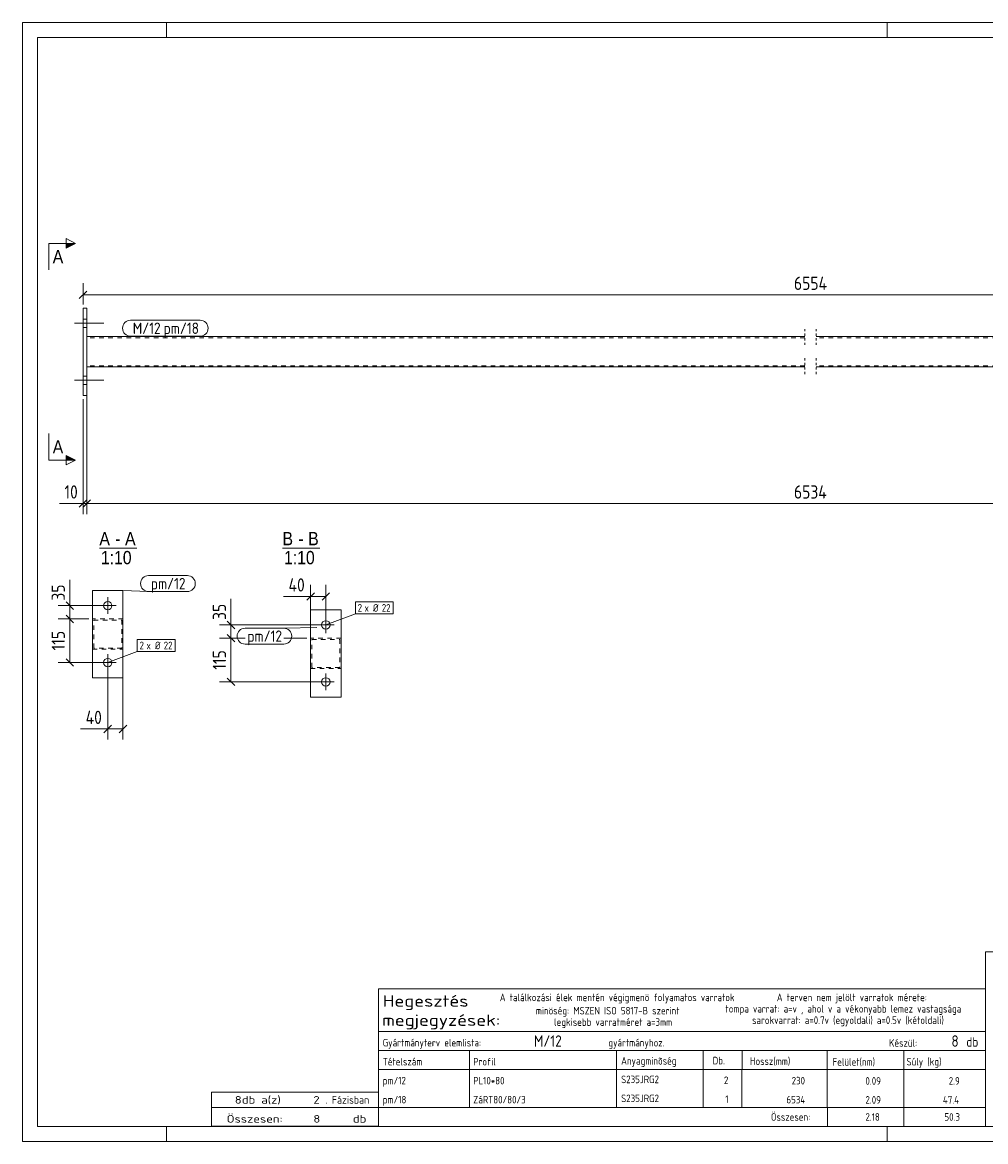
# Model space of a CAD drawing. Header units: millimetres. Extents: x 1 to 419, y 1 to 296.
# Tile 1 of 2: x 1 to 255, y 1 to 296. Entities that reach past the tile are written whole.
import ezdxf

# ---------------------------------------------------------------- set-up
doc = ezdxf.new("R2010")
doc.units = ezdxf.units.MM
doc.header["$LTSCALE"] = 0.6
for name, pattern in [('XKITLINE00', [0]), ('XKITLINE01', [4, 1, -1, 1, -1]), ('XKITLINE02', [4, 2, -2])]:
    doc.linetypes.add(name, pattern=pattern)
for name, color, linetype, lineweight in [('Bolt', 7, 'Continuous', 0), ('BoltMark', 3, 'Continuous', 0), ('DrawingSheet', 5, 'Continuous', 0), ('OtherObjectType', 1, 'Continuous', 0), ('Part', 2, 'Continuous', 0), ('PartMark', 3, 'Continuous', 0), ('Section', 6, 'Continuous', 0), ('Z-DIMENSIONS', 1, 'Continuous', 0)]:
    doc.layers.add(name, color=color, linetype=linetype, lineweight=lineweight)
doc.styles.add('ARIAL', font='ARIAL.TTF')
doc.styles.add('ISOCPEUR', font='ISOCPEUR.TTF')

msp = doc.modelspace()

# ---------------------------------------------------------------- hatches: boundary and pattern name
at = {"layer": 'Section'}
for points in [[(12.5, 237.75), (15, 237.75), (12.5, 236.5)], [(12.5, 181.87), (15, 180.62), (12.5, 180.62)]]:
    msp.add_hatch(color=6, dxfattribs=at).paths.add_polyline_path(points, flags=17)

# ---------------------------------------------------------------- linework, layer by layer
at = {"layer": 'Bolt', "color": 3, "linetype": 'XKITLINE00', "lineweight": 0}
for p, q in [((14.75, 216.68), (22.5, 216.68)), ((17, 217.78), (18, 217.78)), ((17, 215.58), (18, 215.58)), ((14.75, 201.68), (22.5, 201.68)), ((17, 202.78), (18, 202.78)), ((17, 200.58), (18, 200.58)), ((25.7, 142.27), (21.3, 142.27)), ((23.5, 140.07), (23.5, 144.47)), ((80.99, 134.98), (80.99, 139.38)), ((83.19, 137.18), (78.79, 137.18)), ((25.7, 127.27), (21.3, 127.27)), ((23.5, 125.07), (23.5, 129.47)), ((80.99, 119.98), (80.99, 124.38)), ((83.19, 122.18), (78.79, 122.18))]:
    msp.add_line(p, q, dxfattribs=at)
for centre in [(23.5, 142.27), (80.99, 137.18), (23.5, 127.27), (80.99, 122.18)]:
    msp.add_circle(centre, 1.1, dxfattribs=at)
at = {"layer": 'BoltMark', "color": 7, "linetype": 'XKITLINE00', "lineweight": 0}
for p, q in [((88.78, 143.28), (98.74, 143.28)), ((88.78, 140.08), (88.78, 143.28)), ((98.74, 140.08), (98.74, 143.28)), ((80.99, 137.18), (88.78, 140.08)), ((88.78, 140.08), (98.74, 140.08)), ((31.29, 133.37), (41.26, 133.37)), ((31.29, 130.17), (31.29, 133.37)), ((41.26, 130.17), (41.26, 133.37)), ((23.5, 127.27), (31.29, 130.17)), ((31.29, 130.17), (41.26, 130.17))]:
    msp.add_line(p, q, dxfattribs=at)
at = {"layer": 'DrawingSheet', "color": 2, "linetype": 'XKITLINE00', "lineweight": 0}
for p, q in [((419, 296), (1, 296)), ((1, 296), (1, 1)), ((39, 292), (39, 296)), ((229, 292), (229, 296)), ((39, 1), (39, 5)), ((229, 1), (229, 5)), ((1, 1), (419, 1))]:
    msp.add_line(p, q, dxfattribs=at)
at = {"layer": 'DrawingSheet', "color": 3, "linetype": 'XKITLINE00', "lineweight": 0}
for p, q in [((415, 292), (5, 292)), ((5, 292), (5, 5)), ((5, 5), (415, 5))]:
    msp.add_line(p, q, dxfattribs=at)
at = {"layer": 'OtherObjectType', "color": 6, "linetype": 'XKITLINE00', "lineweight": 0}
for p, q in [((21.3, 157.43), (31.18, 157.43)), ((69.57, 157.43), (79.45, 157.43))]:
    msp.add_line(p, q, dxfattribs=at)
at = {"layer": 'OtherObjectType', "color": 7, "linetype": 'XKITLINE00', "lineweight": 0}
for p, q in [((254.84, 51.05), (254.84, 6.75)), ((254.84, 51.05), (415, 51.05)), ((94.84, 30.01), (94.84, 41.26)), ((94.84, 41.26), (254.84, 41.26)), ((254.84, 41.26), (254.84, 30.01)), ((94.84, 30.01), (254.84, 30.01)), ((94.84, 30.01), (254.84, 30.01)), ((94.84, 30.01), (94.84, 25.01)), ((254.84, 30.01), (254.84, 25.01)), ((94.84, 25.01), (254.84, 25.01)), ((94.84, 25.01), (94.84, 20.01)), ((118.84, 25.01), (118.84, 20.01)), ((157.61, 20.01), (157.61, 25.01)), ((180.5, 25.01), (180.5, 20.01)), ((190.7, 25), (190.7, 20.13)), ((213.15, 25.01), (213.15, 20.01)), ((233.33, 25.01), (233.33, 20.01)), ((254.84, 25.01), (254.84, 20.01)), ((94.84, 20.01), (254.84, 20.01)), ((94.84, 20.01), (94.84, 15.01)), ((118.84, 20.01), (118.84, 15.01)), ((157.61, 15.01), (157.61, 20.01)), ((180.5, 20.01), (180.5, 15.01)), ((190.67, 20), (190.67, 15)), ((213.18, 20.01), (213.18, 15.01)), ((233.33, 20.01), (233.33, 15.01)), ((254.84, 20.01), (254.84, 15.01)), ((94.84, 15), (94.84, 10)), ((118.84, 15), (118.84, 10)), ((157.61, 10), (157.61, 15)), ((180.5, 15), (180.5, 10)), ((190.67, 15), (190.67, 10)), ((213.18, 15), (213.18, 10)), ((233.33, 15), (233.33, 10)), ((254.84, 15), (254.84, 10)), ((50.84, 10), (50.84, 14)), ((50.84, 14), (94.84, 14)), ((94.84, 10), (94.84, 14)), ((50.84, 10), (94.84, 10)), ((50.85, 5.02), (50.84, 9.99)), ((50.84, 9.98), (94.74, 9.98)), ((94.84, 10), (254.84, 10)), ((94.84, 10), (94.84, 5)), ((213.19, 10), (213.19, 5)), ((233.31, 10), (233.31, 5)), ((254.84, 10), (254.84, 5)), ((50.89, 5.03), (94.79, 5.03)), ((94.84, 5), (254.84, 5))]:
    msp.add_line(p, q, dxfattribs=at)
at = {"layer": 'Part', "color": 2, "linetype": 'XKITLINE00', "lineweight": 0}
for p, q in [((17, 197.68), (17, 220.68)), ((17, 220.68), (18, 220.68)), ((18, 220.68), (18, 197.68)), ((207.25, 213.18), (18, 213.18)), ((18, 213.18), (18, 205.18)), ((399.5, 213.18), (210.25, 213.18)), ((207.25, 205.18), (18, 205.18)), ((399.5, 205.18), (210.25, 205.18)), ((18, 197.68), (17, 197.68)), ((19.5, 123.27), (19.5, 146.27)), ((27.5, 146.27), (19.5, 146.27)), ((27.5, 123.27), (27.5, 146.27)), ((76.99, 118.18), (76.99, 141.18)), ((84.99, 141.18), (76.99, 141.18)), ((84.99, 118.18), (84.99, 141.18)), ((27.5, 123.27), (19.5, 123.27)), ((84.99, 118.18), (76.99, 118.18))]:
    msp.add_line(p, q, dxfattribs=at)
at = {"layer": 'Part', "color": 7, "linetype": 'XKITLINE02', "lineweight": 0}
for p, q in [((207.25, 212.88), (18, 212.88)), ((399.5, 212.88), (210.25, 212.88)), ((207.25, 205.48), (18, 205.48)), ((399.5, 205.48), (210.25, 205.48)), ((27.5, 138.77), (19.5, 138.77)), ((19.5, 138.77), (19.5, 130.77)), ((27.5, 130.77), (27.5, 138.77)), ((19.8, 131.07), (19.8, 138.47)), ((19.8, 138.47), (27.2, 138.47)), ((27.2, 138.47), (27.2, 131.07)), ((84.99, 133.68), (76.99, 133.68)), ((76.99, 133.68), (76.99, 125.68)), ((77.29, 125.98), (77.29, 133.38)), ((77.29, 133.38), (84.69, 133.38)), ((84.69, 133.38), (84.69, 125.98)), ((84.99, 125.68), (84.99, 133.68)), ((19.5, 130.77), (27.5, 130.77)), ((27.2, 131.07), (19.8, 131.07)), ((76.99, 125.68), (84.99, 125.68)), ((84.69, 125.98), (77.29, 125.98))]:
    msp.add_line(p, q, dxfattribs=at)
at = {"layer": 'Part', "color": 2, "linetype": 'XKITLINE01', "lineweight": 0}
for p, q in [((207.25, 215.18), (207.25, 210.88)), ((210.25, 215.18), (210.25, 210.88)), ((207.25, 207.48), (207.25, 203.18)), ((210.25, 207.48), (210.25, 203.18))]:
    msp.add_line(p, q, dxfattribs=at)
at = {"layer": 'PartMark', "color": 7, "linetype": 'XKITLINE00', "lineweight": 0}
for p, q in [((29.5, 217.48), (47.84, 217.48)), ((29.5, 213.28), (47.84, 213.28)), ((34.26, 150.18), (44.49, 150.18)), ((27.5, 146.27), (34.26, 145.98)), ((34.26, 145.98), (44.49, 145.98)), ((59.7, 136.33), (69.92, 136.33)), ((78.61, 136.55), (69.92, 136.33)), ((59.7, 132.13), (69.92, 132.13))]:
    msp.add_line(p, q, dxfattribs=at)
for centre, start, end in [((29.5, 215.38), 90, 270), ((47.84, 215.38), 270, 90), ((34.26, 148.08), 90, 270), ((44.49, 148.08), 270, 90), ((59.7, 134.23), 90, 270), ((69.92, 134.23), 270, 90)]:
    msp.add_arc(centre, 2.1, start, end, dxfattribs=at)
at = {"layer": 'Section', "color": 6, "linetype": 'XKITLINE00', "lineweight": 0}
for p, q in [((12.5, 236.5), (12.5, 239)), ((12.5, 239), (15, 237.75)), ((8, 237.75), (8, 230.75)), ((8, 237.75), (15, 237.75)), ((15, 237.75), (12.5, 236.5)), ((8, 180.62), (8, 187.62)), ((8, 180.62), (15, 180.62)), ((15, 180.62), (12.5, 181.87)), ((12.5, 181.87), (12.5, 179.37)), ((15, 180.62), (12.5, 179.37))]:
    msp.add_line(p, q, dxfattribs=at)
at = {"layer": 'Z-DIMENSIONS', "color": 7, "linetype": 'XKITLINE00', "lineweight": 0}
for p, q in [((17, 221.68), (17, 227.23)), ((17.99, 225.17), (16.01, 223.19)), ((17, 224.18), (400.5, 224.18)), ((18, 204.18), (18, 166.38)), ((18, 204.18), (18, 166.38)), ((17, 196.68), (17, 166.38)), ((17, 169.18), (10.77, 169.18)), ((17, 169.18), (10.77, 169.18)), ((17.99, 170.17), (16.01, 168.19)), ((17, 169.18), (18, 169.18)), ((18.99, 170.17), (17.01, 168.19)), ((18.99, 170.17), (17.01, 168.19)), ((18, 169.18), (399.5, 169.18)), ((13.5, 142.27), (13.5, 149.11)), ((13.5, 142.27), (13.5, 149.11)), ((76.99, 134.68), (76.99, 147.73)), ((80.99, 138.18), (80.99, 147.73)), ((76.99, 144.68), (69.85, 144.68)), ((76.99, 144.68), (69.85, 144.68)), ((77.98, 145.67), (76, 143.69)), ((76.99, 144.68), (80.99, 144.68)), ((81.98, 145.67), (80, 143.69)), ((22.5, 142.27), (10.45, 142.27)), ((12.51, 143.26), (14.49, 141.28)), ((13.5, 138.77), (13.5, 142.27)), ((55.99, 137.18), (55.99, 144.02)), ((55.99, 137.18), (55.99, 144.02)), ((18.5, 138.77), (10.45, 138.77)), ((18.5, 138.77), (10.45, 138.77)), ((12.51, 139.76), (14.49, 137.78)), ((12.51, 139.76), (14.49, 137.78)), ((13.5, 127.27), (13.5, 138.77)), ((79.99, 137.18), (52.94, 137.18)), ((55, 138.17), (56.98, 136.19)), ((55.99, 133.68), (55.99, 137.18)), ((59.7, 133.68), (52.94, 133.68)), ((59.7, 133.68), (52.94, 133.68)), ((55, 134.67), (56.98, 132.69)), ((55, 134.67), (56.98, 132.69)), ((55.99, 122.18), (55.99, 133.68)), ((75.99, 133.68), (69.92, 133.68)), ((75.99, 133.68), (69.92, 133.68)), ((22.5, 127.27), (10.45, 127.27)), ((12.51, 128.26), (14.49, 126.28)), ((27.5, 129.77), (27.5, 106.97)), ((23.5, 126.27), (23.5, 106.97)), ((79.99, 122.18), (52.94, 122.18)), ((55, 123.17), (56.98, 121.19)), ((23.5, 109.77), (16.36, 109.77)), ((23.5, 109.77), (16.36, 109.77)), ((24.49, 110.76), (22.51, 108.78)), ((23.5, 109.77), (27.5, 109.77)), ((28.49, 110.76), (26.51, 108.78))]:
    msp.add_line(p, q, dxfattribs=at)
at = {"layer": 'Z-DIMENSIONS', "color": 3}
for p in [(17, 224.18), (17, 169.18), (18, 169.18), (18, 169.18), (76.99, 144.68), (80.99, 144.68), (13.5, 142.27), (13.5, 138.77), (13.5, 138.77), (55.99, 137.18), (55.99, 133.68), (55.99, 133.68), (13.5, 127.27), (55.99, 122.18), (23.5, 109.77), (27.5, 109.77)]:
    msp.add_point(p, dxfattribs=at)

# ---------------------------------------------------------------- texts
at = {"layer": 'BoltMark', "color": 3, "style": 'ISOCPEUR', "width": 0.85}
for s, p in [('2', (89.38, 140.68)), ('x Ø', (91.18, 140.68)), ('22', (95.74, 140.68)), ('2', (31.89, 130.77)), ('x Ø', (33.7, 130.77)), ('22', (38.25, 130.77))]:
    msp.add_text(s, height=2, dxfattribs=at).set_placement(p)
at = {"layer": 'OtherObjectType', "color": 6, "style": 'ARIAL', "width": 0.85}
for s, p in [('A', (21.3, 158.18)), ('-', (25.47, 158.18)), ('A', (28.07, 158.18)), ('B', (69.57, 158.18)), ('-', (73.74, 158.18)), ('B', (76.34, 158.18)), ('1:10', (21.7, 153.18)), ('1:10', (69.97, 153.18))]:
    msp.add_text(s, height=3.5, dxfattribs=at).set_placement(p)
at = {"layer": 'OtherObjectType', "color": 7, "style": 'ISOCPEUR'}
for s, height, width, p in [('Hegesztés', 3, 1.19, (95.99, 36.57)), ('A találkozási élek mentén végigmenö folyamatos varratok', 2, 0.85, (126.84, 38.01)), ('A terven nem jelölt varratok mérete:', 2, 0.85, (199.86, 38.01)), ('minöség: MSZEN ISO 5817-B szerint', 2, 0.85, (136.34, 34.51)), ('tompa varrat: a=v , ahol v a vékonyabb lemez vastagsága', 2, 0.85, (186.34, 35.01)), ('megjegyzések:', 3, 1.19, (95.84, 31.51)), ('legkisebb varratméret a=3mm', 2, 0.85, (141.16, 31.51)), ('sarokvarrat: a=0.7v (egyoldali) a=0.5v (kétoldali)', 2, 0.85, (193.34, 32.01)), ('Gyártmányterv elemlista:                               gyártmányhoz.', 2, 0.85, (95.99, 26.07)), ('Készül:', 2, 0.85, (229.47, 26.01)), ('db', 2.5, 0.85, (249.84, 26.01)), ('Anyagminõség', 2, 0.85, (158.83, 21.29)), ('Tételszám', 2, 0.85, (95.99, 21.07)), ('Profil', 2, 0.85, (119.84, 21.07)), ('Db.', 2, 0.85, (182.96, 21.35)), ('Hossz(mm)', 2, 0.85, (192.78, 21.21)), ('Felület(nm)', 2, 0.85, (214.56, 21.01)), ('Súly (kg)', 2, 0.85, (234.05, 21.07)), ('8', 2, 1.211571, (56.99, 11)), ('db a(z)', 2, 1.211571, (58.84, 11)), ('2', 2, 1.211571, (77.7, 11)), ('. Fázisban', 2, 0.935, (80.84, 11)), ('Összesen:', 2, 0.85, (198.33, 6.5)), ('Összesen:            db', 2, 1.211571, (54.84, 6)), ('8', 2, 1.211571, (77.7, 6))]:
    msp.add_text(s, height=height, dxfattribs=dict(at, width=width)).set_placement(p)
at = {"layer": 'OtherObjectType', "color": 5, "style": 'ISOCPEUR', "width": 0.85}
for s, height, p in [('M/12', 3, (135.84, 26.01)), ('8', 3, (245.89, 26.01)), ('pm/12', 2, (95.99, 16.07)), ('PL10*80', 2, (119.84, 16.07)), ('S235JRG2', 2, (158.83, 16.4)), ('2', 2, (185.94, 16.17)), ('230', 2, (203.78, 16.07)), ('0.09', 2, (223.23, 16)), ('2.9', 2, (245.19, 16)), ('pm/18', 2, (95.99, 11.06)), ('ZáRT80/80/3', 2, (119.84, 11.06)), ('S235JRG2', 2, (158.83, 11.4)), ('1', 2, (186.28, 11.17)), ('6534', 2, (202.41, 11.06)), ('2.09', 2, (223.23, 11)), ('47.4', 2, (243.65, 11)), ('2.18', 2, (223.23, 6.5)), ('50.3', 2, (244.06, 6.5))]:
    msp.add_text(s, height=height, dxfattribs=at).set_placement(p)
at = {"layer": 'PartMark', "color": 1, "style": 'ISOCPEUR', "width": 0.85}
msp.add_text('M/12', height=3, dxfattribs=at).set_placement((30.1, 213.88))
at = {"layer": 'PartMark', "color": 3, "style": 'ISOCPEUR', "width": 0.85}
for s, p in [('pm/18', (38.22, 213.88)), ('pm/12', (34.86, 146.58)), ('pm/12', (60.3, 132.73))]:
    msp.add_text(s, height=3, dxfattribs=at).set_placement(p)
at = {"layer": 'Section', "color": 6, "style": 'ARIAL', "width": 0.85}
for p in [(9, 232.5), (9, 182.37)]:
    msp.add_text('A', height=3.5, dxfattribs=at).set_placement(p)
at = {"layer": 'Z-DIMENSIONS', "color": 3, "style": 'ISOCPEUR', "width": 0.85}
for s, p in [('6554', (204.39, 225.48)), ('10', (12.08, 170.48)), ('6534', (204.39, 170.48)), ('40', (71.16, 145.98)), ('40', (17.68, 111.07))]:
    msp.add_text(s, height=3.5, dxfattribs=at).set_placement(p)
for s, p in [('35', (12.2, 143.58)), ('35', (54.69, 138.5)), ('115', (12.2, 130.47)), ('115', (54.69, 125.38))]:
    msp.add_text(s, height=3.5, rotation=90.0002, dxfattribs=at).set_placement(p)

doc.saveas('drawing.dxf')
